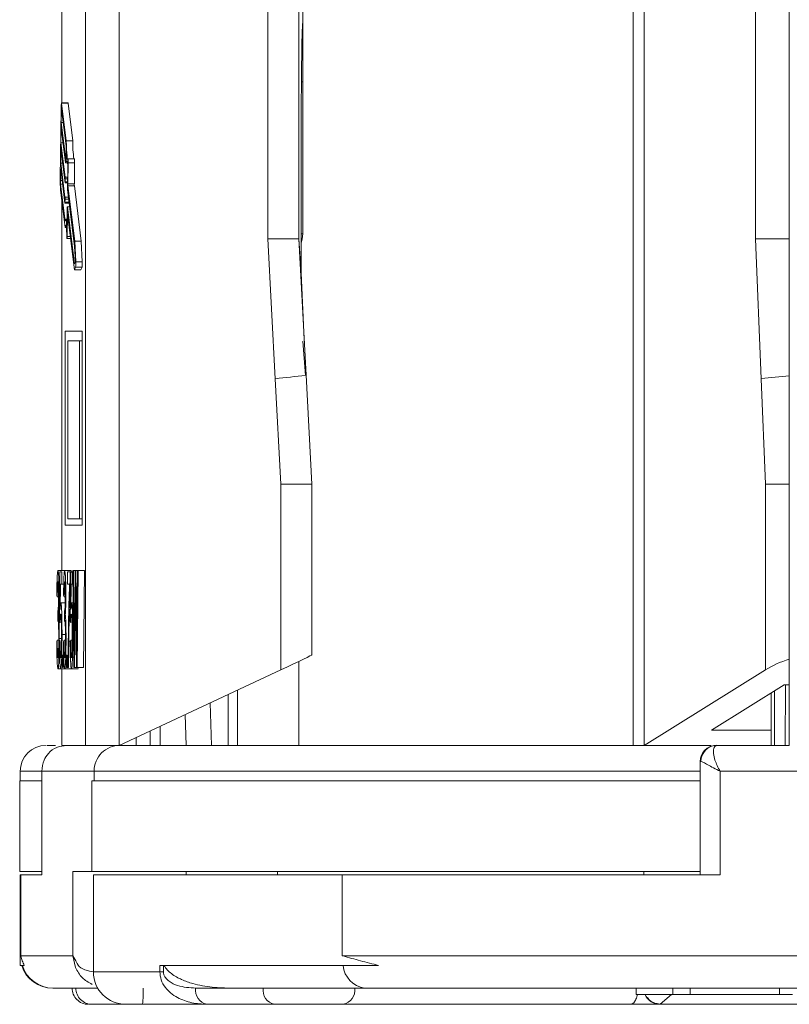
# Model space of a CAD drawing. Header units: millimetres. Extents: x 8853 to 11418, y 45 to 1005.
# Tile 3 of 256: x 9250 to 9274, y 263 to 294. Entities that reach past the tile are written whole.
import ezdxf

# ---------------------------------------------------------------- set-up
doc = ezdxf.new("R2010")
doc.units = ezdxf.units.MM

msp = doc.modelspace()

# ---------------------------------------------------------------- linework, layer by layer
at = {"color": 7, "linetype": 'Continuous', "lineweight": 15}
for p, q in [((9253.323, 344.529), (9253.323, 271.171)), ((9269.541, 344.529), (9269.541, 271.171)), ((9274.023, 344.039), (9274.023, 271.171)), ((9269.204, 343.982), (9269.204, 271.171)), ((9251.556, 343.615), (9251.556, 291.019)), ((9251.556, 343.61), (9251.556, 291.019)), ((9252.283, 271.171), (9252.283, 343.61)), ((9258.996, 293.138), (9258.996, 337.821)), ((9257.91, 286.82), (9257.91, 336.372)), ((9258.869, 286.82), (9258.869, 336.372)), ((9272.978, 286.82), (9272.978, 336.372)), ((9258.957, 291.57), (9258.957, 291.671)), ((9258.957, 291.57), (9258.957, 291.671)), ((9258.957, 291.671), (9258.957, 291.671)), ((9258.993, 291.671), (9258.957, 291.671)), ((9258.957, 291.57), (9258.957, 291.57)), ((9258.993, 291.671), (9258.993, 286.971)), ((9251.532, 290.824), (9251.504, 288.68)), ((9251.743, 291.019), (9251.543, 291.019)), ((9251.685, 289.688), (9251.544, 290.826)), ((9251.689, 289.849), (9251.546, 291.005)), ((9251.546, 291.005), (9251.746, 291.005)), ((9251.746, 291.005), (9251.889, 289.849)), ((9251.539, 290.766), (9251.535, 290.408)), ((9251.551, 290.766), (9251.539, 290.766)), ((9251.532, 290.23), (9251.526, 289.783)), ((9251.663, 289.173), (9251.532, 290.23)), ((9251.535, 290.408), (9251.665, 289.352)), ((9251.596, 290.408), (9251.535, 290.408)), ((9258.94, 285.772), (9258.94, 290.471)), ((9258.94, 285.772), (9258.94, 290.471)), ((9258.94, 290.471), (9258.94, 290.471)), ((9251.524, 289.605), (9251.518, 289.158)), ((9251.655, 288.548), (9251.524, 289.605)), ((9251.526, 289.783), (9251.657, 288.727)), ((9251.587, 289.783), (9251.526, 289.783)), ((9251.689, 289.849), (9251.889, 289.849)), ((9251.7, 289.352), (9251.665, 289.352)), ((9251.667, 289.293), (9251.665, 289.204)), ((9251.704, 289.293), (9251.667, 289.293)), ((9251.943, 289.288), (9251.743, 289.288)), ((9251.516, 288.979), (9251.511, 288.622)), ((9251.646, 287.923), (9251.516, 288.979)), ((9251.518, 289.158), (9251.649, 288.102)), ((9251.579, 289.158), (9251.518, 289.158)), ((9251.664, 289.171), (9251.715, 289.171)), ((9251.711, 289.204), (9251.665, 289.204)), ((9251.728, 288.398), (9251.737, 289.089)), ((9251.735, 289.087), (9251.737, 289.087)), ((9251.738, 288.519), (9251.746, 289.165)), ((9251.746, 289.165), (9251.946, 289.165)), ((9251.946, 289.165), (9251.938, 288.519)), ((9251.733, 288.727), (9251.657, 288.727)), ((9251.658, 288.668), (9251.657, 288.578)), ((9251.732, 288.668), (9251.658, 288.668)), ((9251.511, 288.622), (9251.56, 288.622)), ((9251.513, 288.504), (9251.654, 287.366)), ((9251.575, 288.504), (9251.513, 288.504)), ((9251.655, 288.546), (9251.73, 288.546)), ((9251.731, 288.578), (9251.657, 288.578)), ((9251.738, 288.519), (9251.938, 288.519)), ((9251.951, 286.75), (9251.739, 288.459)), ((9251.739, 288.459), (9251.939, 288.459)), ((9251.939, 288.459), (9252.151, 286.75)), ((9251.511, 288.325), (9251.654, 287.169)), ((9251.759, 288.102), (9251.649, 288.102)), ((9251.947, 286.583), (9251.73, 288.339)), ((9251.556, 287.965), (9251.556, 276.571)), ((9251.556, 287.958), (9251.556, 276.571)), ((9251.647, 287.921), (9251.781, 287.921)), ((9251.65, 288.042), (9251.649, 287.953)), ((9251.777, 287.953), (9251.649, 287.953)), ((9251.65, 288.042), (9251.766, 288.042)), ((9251.711, 287.082), (9251.72, 287.773)), ((9251.796, 287.805), (9251.722, 287.805)), ((9251.723, 287.803), (9251.94, 286.047)), ((9251.796, 287.803), (9251.723, 287.803)), ((9251.716, 286.89), (9251.726, 287.581)), ((9251.726, 287.581), (9251.939, 285.857)), ((9251.654, 287.169), (9251.689, 287.169)), ((9251.716, 287.424), (9251.671, 287.424)), ((9251.811, 286.89), (9251.716, 286.89)), ((9258.94, 286.971), (9258.993, 286.971)), ((9251.713, 286.825), (9251.819, 286.825)), ((9251.969, 286.109), (9251.947, 286.583)), ((9251.951, 286.75), (9251.981, 286.106)), ((9251.951, 286.75), (9252.151, 286.75)), ((9252.151, 286.75), (9252.18, 286.106)), ((9258.144, 282.496), (9257.91, 286.82)), ((9257.91, 286.82), (9258.869, 286.82)), ((9259.097, 282.604), (9258.869, 286.82)), ((9258.869, 286.82), (9258.94, 285.772)), ((9273.153, 282.496), (9272.978, 286.82)), ((9272.978, 286.82), (9274.023, 286.82)), ((9251.939, 285.857), (9251.978, 285.941)), ((9251.94, 286.047), (9251.969, 286.109)), ((9251.978, 285.941), (9252.178, 285.941)), ((9252.18, 286.106), (9251.981, 286.106)), ((9252.178, 285.941), (9252.139, 285.857)), ((9251.939, 285.857), (9252.139, 285.857)), ((9258.94, 285.772), (9259.033, 283.695)), ((9258.94, 285.772), (9258.94, 285.772)), ((9251.657, 283.971), (9252.182, 283.971)), ((9251.657, 277.971), (9251.657, 283.971)), ((9252.182, 283.971), (9252.182, 277.971)), ((9251.738, 278.171), (9251.738, 283.671)), ((9251.738, 283.671), (9252.102, 283.671)), ((9252.102, 283.671), (9252.102, 278.171)), ((9252.182, 283.671), (9252.102, 283.671)), ((9259.083, 282.601), (9258.998, 283.659)), ((9259.278, 279.237), (9259.097, 282.604)), ((9258.319, 279.237), (9258.144, 282.496)), ((9273.285, 279.237), (9273.153, 282.496)), ((9258.319, 279.237), (9258.319, 273.503)), ((9258.319, 279.237), (9259.279, 279.237)), ((9259.279, 273.969), (9259.279, 279.237)), ((9273.285, 279.237), (9273.285, 273.503)), ((9273.285, 279.237), (9274.023, 279.237)), ((9251.738, 278.171), (9252.102, 278.171)), ((9252.102, 278.171), (9252.182, 278.171)), ((9252.182, 277.971), (9251.657, 277.971)), ((9251.632, 276.571), (9251.432, 276.571)), ((9251.481, 274.994), (9251.494, 276.533)), ((9251.494, 276.533), (9251.551, 276.533)), ((9251.551, 276.533), (9251.551, 276.148)), ((9251.841, 276.571), (9251.641, 276.571)), ((9251.728, 276.148), (9251.728, 276.533)), ((9251.728, 276.533), (9251.805, 276.533)), ((9251.805, 276.533), (9251.805, 276.222)), ((9251.827, 276.533), (9251.805, 276.533)), ((9251.814, 274.994), (9251.827, 276.533)), ((9251.827, 276.533), (9251.884, 276.533)), ((9251.841, 276.571), (9251.852, 276.512)), ((9251.884, 276.533), (9251.884, 276.148)), ((9251.892, 276.533), (9251.884, 276.533)), ((9251.922, 273.571), (9251.892, 276.571)), ((9251.892, 276.571), (9251.909, 276.571)), ((9251.909, 276.571), (9251.927, 274.598)), ((9251.963, 276.571), (9251.909, 276.571)), ((9251.939, 274.524), (9251.963, 276.571)), ((9251.963, 276.571), (9251.984, 276.571)), ((9251.984, 276.571), (9252.001, 275.068)), ((9252.034, 276.571), (9251.984, 276.571)), ((9252.016, 274.61), (9252.034, 276.571)), ((9252.052, 276.571), (9252.021, 273.571)), ((9252.034, 276.571), (9252.052, 276.571)), ((9252.252, 276.571), (9252.052, 276.571)), ((9252.252, 276.571), (9252.221, 273.571)), ((9251.824, 276.222), (9251.805, 276.222)), ((9251.507, 276.148), (9251.5, 275.371)), ((9251.551, 276.148), (9251.507, 276.148)), ((9251.652, 276.148), (9251.551, 276.148)), ((9251.79, 276.148), (9251.728, 276.148)), ((9251.839, 276.148), (9251.833, 275.371)), ((9251.884, 276.148), (9251.839, 276.148)), ((9251.896, 276.148), (9251.884, 276.148)), ((9251.412, 275.764), (9251.396, 275.802)), ((9251.435, 275.764), (9251.412, 275.764)), ((9251.488, 275.809), (9251.466, 275.809)), ((9251.605, 275.802), (9251.621, 275.764)), ((9251.644, 275.764), (9251.621, 275.764)), ((9251.969, 275.816), (9251.942, 273.571)), ((9251.969, 275.816), (9251.978, 275.816)), ((9252.002, 273.571), (9251.977, 275.864)), ((9251.424, 274.994), (9251.426, 275.34)), ((9251.657, 275.571), (9251.522, 275.571)), ((9251.633, 274.994), (9251.635, 275.34)), ((9251.902, 275.571), (9251.855, 275.571)), ((9251.483, 275.214), (9251.45, 275.214)), ((9251.497, 274.956), (9251.481, 274.994)), ((9251.83, 274.956), (9251.814, 274.994)), ((9252.02, 275.068), (9252.001, 275.068)), ((9251.395, 274.379), (9251.41, 274.417)), ((9251.457, 274.417), (9251.41, 274.417)), ((9251.472, 274.474), (9251.541, 274.474)), ((9251.48, 274.379), (9251.495, 274.417)), ((9251.665, 274.6), (9251.558, 274.6)), ((9251.604, 274.379), (9251.619, 274.417)), ((9251.666, 274.417), (9251.619, 274.417)), ((9251.816, 274.387), (9251.767, 274.387)), ((9251.813, 274.379), (9251.828, 274.417)), ((9251.914, 274.417), (9251.828, 274.417)), ((9251.89, 274.6), (9251.912, 274.6)), ((9251.94, 274.598), (9251.927, 274.598)), ((9251.548, 273.897), (9251.573, 273.897)), ((9251.573, 273.571), (9251.573, 273.956)), ((9251.573, 273.956), (9251.588, 273.956)), ((9251.588, 273.956), (9251.588, 273.571)), ((9251.697, 273.571), (9251.697, 273.956)), ((9251.697, 273.956), (9251.712, 273.956)), ((9251.712, 273.956), (9251.712, 273.571)), ((9251.919, 273.897), (9251.881, 273.897)), ((9258.876, 271.171), (9258.876, 273.766)), ((9251.518, 273.533), (9251.432, 273.533)), ((9251.641, 273.533), (9251.518, 273.533)), ((9251.556, 273.533), (9251.556, 271.171)), ((9251.556, 273.533), (9251.556, 271.171)), ((9251.588, 273.571), (9251.573, 273.571)), ((9251.841, 273.533), (9251.641, 273.533)), ((9251.712, 273.571), (9251.697, 273.571)), ((9251.712, 273.571), (9251.746, 273.571)), ((9251.762, 273.571), (9251.746, 273.571)), ((9252.05, 273.533), (9251.85, 273.533)), ((9251.942, 273.571), (9251.922, 273.571)), ((9252.002, 273.571), (9251.942, 273.571)), ((9252.021, 273.571), (9252.002, 273.571)), ((9252.221, 273.571), (9252.021, 273.571)), ((9253.323, 271.171), (9258.319, 273.503)), ((9269.541, 271.171), (9273.285, 273.503)), ((9256.979, 271.171), (9256.976, 272.876)), ((9273.862, 273.036), (9271.616, 271.638)), ((9273.566, 272.852), (9273.563, 271.171)), ((9274.023, 273.036), (9273.862, 273.036)), ((9273.9, 271.171), (9273.904, 273.036)), ((9256.688, 272.742), (9256.691, 271.171)), ((9273.467, 272.79), (9273.467, 271.171)), ((9256.179, 271.171), (9256.134, 272.483)), ((9255.39, 271.171), (9255.357, 272.121)), ((9254.59, 271.171), (9254.59, 271.763)), ((9271.616, 271.638), (9273.467, 271.638)), ((9253.851, 271.171), (9253.851, 271.418)), ((9254.285, 271.62), (9254.285, 271.171)), ((9252.283, 271.171), (9251.556, 271.171)), ((9251.556, 271.171), (9251.556, 271.171)), ((9252.283, 271.171), (9252.612, 271.171)), ((9252.612, 271.171), (9253.347, 271.171)), ((9271.789, 271.171), (9274.023, 271.171)), ((9271.269, 270.671), (9271.269, 267.171)), ((9271.295, 270.671), (9271.269, 270.671)), ((9250.265, 270.371), (9250.265, 270.071)), ((9250.265, 270.371), (9250.938, 270.371)), ((9250.938, 270.396), (9250.938, 267.171)), ((9250.939, 270.371), (9252.547, 270.371)), ((9250.939, 267.171), (9250.939, 270.371)), ((9252.547, 270.371), (9252.547, 270.071)), ((9252.547, 270.371), (9271.269, 270.371)), ((9271.884, 270.371), (9300.6, 270.371)), ((9271.884, 267.171), (9271.884, 270.371)), ((9250.25, 270.071), (9250.25, 267.271)), ((9250.938, 270.071), (9250.25, 270.071)), ((9252.479, 270.071), (9252.479, 267.271)), ((9271.269, 270.071), (9252.479, 270.071)), ((9250.25, 267.271), (9250.938, 267.271)), ((9250.265, 267.171), (9250.265, 264.371)), ((9250.286, 267.171), (9250.265, 267.171)), ((9250.286, 264.671), (9250.286, 267.171)), ((9250.286, 267.171), (9250.939, 267.171)), ((9251.894, 267.271), (9251.894, 264.671)), ((9252.479, 267.271), (9251.894, 267.271)), ((9252.479, 267.271), (9271.269, 267.271)), ((9252.527, 267.171), (9252.527, 264.171)), ((9260.21, 267.171), (9252.527, 267.171)), ((9255.389, 267.171), (9255.389, 267.271)), ((9258.212, 267.271), (9258.212, 267.171)), ((9260.21, 264.671), (9260.21, 267.171)), ((9260.21, 267.171), (9271.884, 267.171)), ((9269.527, 267.271), (9269.527, 267.171)), ((9251.894, 264.671), (9250.286, 264.671)), ((9251.894, 264.671), (9251.985, 264.518)), ((9251.974, 264.31), (9251.894, 264.671)), ((9288.926, 264.671), (9260.21, 264.671)), ((9250.265, 264.371), (9250.393, 264.371)), ((9254.578, 264.371), (9261.336, 264.371)), ((9254.578, 264.171), (9254.578, 264.371)), ((9254.69, 264.171), (9254.69, 264.371)), ((9252.527, 264.171), (9254.578, 264.171)), ((9254.69, 264.171), (9254.578, 264.171)), ((9251.285, 263.671), (9252.661, 263.671)), ((9256.807, 263.671), (9255.684, 263.671)), ((9260.903, 263.671), (9290.425, 263.671)), ((9269.297, 263.671), (9269.297, 263.471)), ((9269.297, 263.471), (9270.421, 263.471)), ((9270.035, 263.18), (9270.385, 263.471)), ((9270.421, 263.671), (9270.421, 263.471)), ((9270.421, 263.471), (9270.961, 263.471)), ((9270.961, 263.671), (9270.961, 263.471)), ((9270.961, 263.471), (9273.724, 263.471)), ((9273.724, 263.671), (9273.724, 263.471)), ((9273.724, 263.471), (9274.124, 263.471)), ((9256.03, 263.171), (9258.118, 263.171)), ((9260.239, 263.171), (9269.13, 263.171)), ((9269.13, 263.171), (9270.027, 263.171)), ((9270.031, 263.171), (9269.94, 263.18)), ((9285.019, 263.171), (9270.031, 263.171)), ((9285.022, 263.18), (9270.035, 263.18))]:
    msp.add_line(p, q, dxfattribs=at)
at = {"color": 7, "linetype": 'Continuous', "lineweight": 15, "flags": 128}
for points in [[(9251.532, 290.824), (9251.533, 290.875), (9251.534, 290.92), (9251.536, 290.958), (9251.538, 290.988), (9251.54, 291.008), (9251.542, 291.018), (9251.544, 291.017), (9251.546, 291.005)], [(9251.544, 290.826), (9251.543, 290.83), (9251.543, 290.83), (9251.542, 290.827), (9251.541, 290.82), (9251.541, 290.81), (9251.54, 290.798), (9251.54, 290.783), (9251.539, 290.766)], [(9251.743, 291.019), (9251.744, 291.017), (9251.746, 291.005)], [(9251.742, 289.287), (9251.735, 289.275), (9251.727, 289.289), (9251.72, 289.327), (9251.713, 289.389), (9251.706, 289.473), (9251.7, 289.58), (9251.694, 289.706), (9251.689, 289.849)], [(9251.665, 289.204), (9251.665, 289.195), (9251.665, 289.188), (9251.665, 289.181), (9251.664, 289.176), (9251.664, 289.173), (9251.664, 289.171), (9251.663, 289.171), (9251.663, 289.173)], [(9251.657, 288.578), (9251.657, 288.57), (9251.657, 288.562), (9251.656, 288.556), (9251.656, 288.551), (9251.656, 288.548), (9251.655, 288.546), (9251.655, 288.546), (9251.655, 288.548)], [(9251.649, 287.953), (9251.649, 287.945), (9251.649, 287.937), (9251.648, 287.931), (9251.648, 287.926), (9251.648, 287.922), (9251.647, 287.921), (9251.647, 287.921), (9251.646, 287.923)], [(9251.72, 287.773), (9251.72, 287.781), (9251.72, 287.789), (9251.721, 287.795), (9251.721, 287.8), (9251.721, 287.804), (9251.722, 287.805), (9251.722, 287.805), (9251.723, 287.803)], [(9251.654, 287.366), (9251.662, 287.405), (9251.669, 287.423), (9251.677, 287.418), (9251.684, 287.392), (9251.691, 287.345), (9251.698, 287.277), (9251.705, 287.189), (9251.711, 287.082)], [(9251.654, 287.169), (9251.661, 287.214), (9251.669, 287.234), (9251.677, 287.23), (9251.684, 287.2), (9251.691, 287.146), (9251.698, 287.069), (9251.704, 286.97), (9251.71, 286.851)], [(9251.716, 286.89), (9251.716, 286.868), (9251.715, 286.85), (9251.715, 286.836), (9251.714, 286.828), (9251.713, 286.825), (9251.712, 286.828), (9251.711, 286.837), (9251.71, 286.851)], [(9258.993, 286.971), (9258.977, 286.815), (9258.94, 286.687)]]:
    msp.add_lwpolyline(points, dxfattribs=at)
at = {"color": 7, "linetype": 'Continuous', "lineweight": 15}
for centre, radius, start, end in [((9253.814, 289.573), 2.132, 176.8951, 193.1267), ((9254.993, 289.777), 3.105, 178.6833, 189.0716), ((9251.009, 289.309), 0.658, 358.5946, 3.7561), ((9251.115, 289.205), 0.633, 356.3705, 7.4686), ((9251.177, 289.204), 0.77, 357.0931, 6.2641), ((9255.45, 288.584), 3.947, 178.5946, 183.7561), ((9251.001, 288.684), 0.658, 358.5946, 3.7561), ((9252.826, 288.59), 1.316, 178.5946, 183.7561), ((9252.386, 288.382), 0.658, 178.5946, 183.7561), ((9252.396, 288.502), 0.658, 178.5946, 183.7561), ((9252.595, 288.502), 0.658, 178.5946, 183.7561), ((9250.992, 288.059), 0.658, 358.5946, 3.7561), ((9250.753, 286.04), 1.229, 355.4091, 3.081), ((9250.953, 286.04), 1.229, 355.4091, 3.081), ((9250.807, 352.375), 70.262, 275.99356, 276.76463), ((9274.775, 270.612), 11.994, 93.5929, 97.7691), ((9251.065, 270.371), 0.8, 90, 180), ((9253.347, 270.372), 0.8, 90.0234, 180.0234), ((9271.769, 270.671), 0.5, 90, 180), ((9271.792, 270.675), 0.497, 90.3805, 180.3755), ((9251.265, 264.671), 1, 197.4576, 270), ((9251.285, 264.671), 0.999, 197.4273, 269.9857), ((9261.017, 264.441), 0.779, 185.1664, 261.5314), ((9253.527, 264.171), 1, 180, 270), ((9252.369, 263.671), 0.5, 179.9766, 269.9766), ((9252.485, 263.671), 0.5, 179.9766, 269.9766), ((9250.955, 263.546), 3.113, 353.0767, 2.2978), ((9256.124, 263.606), 0.445, 171.5976, 257.8216), ((9258.212, 263.606), 0.445, 171.5976, 257.8216), ((9260.156, 263.611), 0.448, 280.7016, 7.6968), ((9270.027, 263.671), 0.5, 203.5782, 270), ((9270.031, 263.671), 0.5, 203.5573, 259.5021), ((9270.023, 263.18), 0.0115, 312.4836, 0.5417)]:
    msp.add_arc(centre, radius, start, end, dxfattribs=at)
for centre, major_axis, ratio, start_param, end_param in [((9258.279, 273.503), (1, 0.466), 0.015473, 4.745576, 6.316372), ((9273.948, 273.503), (0.995, 0.379), 0.272843, 1.391698, 2.191949)]:
    msp.add_ellipse(centre, major_axis=major_axis, ratio=ratio, start_param=start_param, end_param=end_param, dxfattribs=at)
for points, knots in [([(9258.957, 291.671), (9258.957, 291.908), (9258.959, 292.382), (9258.97, 292.981), (9258.982, 293.381), (9258.992, 293.51), (9258.996, 293.423), (9258.996, 293.21), (9258.996, 293.138)], [0, 0, 0, 0, 0.1816812, 0.3632569, 0.5448087, 0.7262428, 0.9076086, 1, 1, 1, 1]), ([(9258.996, 293.138), (9258.996, 293.079), (9258.996, 292.901), (9258.993, 292.374), (9258.993, 291.906), (9258.993, 291.671)], [0, 0, 0, 0, 0.196849, 0.598262, 1, 1, 1, 1]), ([(9258.94, 290.471), (9258.94, 290.574), (9258.941, 290.784), (9258.946, 291.181), (9258.952, 291.415), (9258.957, 291.57)], [0, 0, 0, 0, 0.24534, 0.499904, 1, 1, 1, 1]), ([(9251.396, 275.802), (9251.398, 275.934), (9251.4, 276.155), (9251.409, 276.396), (9251.418, 276.531), (9251.426, 276.569), (9251.431, 276.571), (9251.432, 276.571)], [0, 0, 0, 0, 0.317224, 0.527348, 0.737548, 0.948132, 1, 1, 1, 1]), ([(9251.432, 276.571), (9251.437, 276.556), (9251.446, 276.531), (9251.457, 276.362), (9251.463, 276.155), (9251.466, 275.958), (9251.466, 275.843), (9251.466, 275.809)], [0, 0, 0, 0, 0.31604, 0.521255, 0.727841, 0.918246, 1, 1, 1, 1]), ([(9251.605, 275.802), (9251.607, 275.934), (9251.609, 276.155), (9251.618, 276.396), (9251.627, 276.531), (9251.635, 276.569), (9251.64, 276.571), (9251.641, 276.571)], [0, 0, 0, 0, 0.317224, 0.527348, 0.737548, 0.948132, 1, 1, 1, 1]), ([(9251.641, 276.571), (9251.646, 276.556), (9251.655, 276.531), (9251.666, 276.362), (9251.672, 276.155), (9251.675, 275.958), (9251.675, 275.843), (9251.675, 275.809)], [0, 0, 0, 0, 0.31604, 0.5212545, 0.7278413, 0.9182464, 1, 1, 1, 1]), ([(9251.432, 276.225), (9251.429, 276.219), (9251.425, 276.209), (9251.419, 276.12), (9251.414, 275.988), (9251.412, 275.86), (9251.412, 275.778), (9251.412, 275.764)], [0, 0, 0, 0, 0.2684702, 0.4689954, 0.6698557, 0.9402887, 1, 1, 1, 1]), ([(9251.451, 275.796), (9251.45, 275.853), (9251.45, 275.963), (9251.446, 276.093), (9251.442, 276.182), (9251.437, 276.22), (9251.433, 276.224), (9251.432, 276.225)], [0, 0, 0, 0, 0.241872, 0.466389, 0.6563, 0.86642, 1, 1, 1, 1]), ([(9251.641, 276.225), (9251.638, 276.219), (9251.634, 276.209), (9251.628, 276.12), (9251.623, 275.988), (9251.622, 275.86), (9251.621, 275.778), (9251.621, 275.764)], [0, 0, 0, 0, 0.26847, 0.468995, 0.669856, 0.940289, 1, 1, 1, 1]), ([(9251.66, 275.796), (9251.659, 275.853), (9251.659, 275.963), (9251.655, 276.093), (9251.651, 276.182), (9251.646, 276.22), (9251.642, 276.224), (9251.641, 276.225)], [0, 0, 0, 0, 0.2418719, 0.4663893, 0.6562999, 0.8664205, 1, 1, 1, 1]), ([(9251.805, 276.222), (9251.803, 276.17), (9251.8, 276.068), (9251.794, 275.846), (9251.786, 275.553), (9251.779, 275.183), (9251.772, 274.794), (9251.769, 274.523), (9251.767, 274.387)], [0, 0, 0, 0, 0.096269, 0.192865, 0.391303, 0.591, 0.794748, 1, 1, 1, 1]), ([(9251.969, 275.816), (9251.969, 275.849), (9251.97, 275.914), (9251.971, 276.012), (9251.972, 276.11), (9251.973, 276.176), (9251.973, 276.209)], [0, 0, 0, 0, 0.249999, 0.499998, 0.749995, 1, 1, 1, 1]), ([(9251.973, 276.209), (9251.973, 276.193), (9251.974, 276.161), (9251.975, 276.096), (9251.975, 276.023), (9251.976, 275.94), (9251.977, 275.889), (9251.977, 275.864)], [0, 0, 0, 0, 0.139865, 0.279703, 0.559326, 0.779667, 1, 1, 1, 1]), ([(9251.746, 273.571), (9251.747, 273.705), (9251.748, 274.094), (9251.755, 274.71), (9251.768, 275.459), (9251.782, 275.901), (9251.79, 276.148)], [0, 0, 0, 0, 0.1412211, 0.4124734, 0.6714558, 1, 1, 1, 1]), ([(9251.428, 275.336), (9251.432, 275.347), (9251.438, 275.363), (9251.445, 275.457), (9251.448, 275.554), (9251.45, 275.67), (9251.451, 275.753), (9251.451, 275.796)], [0, 0, 0, 0, 0.355638, 0.546568, 0.693978, 0.841492, 1, 1, 1, 1]), ([(9251.466, 275.809), (9251.466, 275.741), (9251.465, 275.593), (9251.461, 275.399), (9251.455, 275.277), (9251.451, 275.23), (9251.45, 275.214)], [0, 0, 0, 0, 0.263792, 0.581099, 0.854542, 1, 1, 1, 1]), ([(9251.637, 275.336), (9251.641, 275.347), (9251.647, 275.363), (9251.654, 275.457), (9251.657, 275.554), (9251.659, 275.67), (9251.66, 275.753), (9251.66, 275.796)], [0, 0, 0, 0, 0.355638, 0.546568, 0.693978, 0.841492, 1, 1, 1, 1]), ([(9251.675, 275.809), (9251.675, 275.741), (9251.674, 275.593), (9251.67, 275.399), (9251.664, 275.277), (9251.66, 275.23), (9251.659, 275.214)], [0, 0, 0, 0, 0.2637922, 0.5810993, 0.8545416, 1, 1, 1, 1]), ([(9251.426, 275.34), (9251.426, 275.34), (9251.426, 275.339), (9251.427, 275.338), (9251.427, 275.337), (9251.428, 275.336), (9251.428, 275.336)], [0, 0, 0, 0, 0.250087, 0.500185, 0.75003, 1, 1, 1, 1]), ([(9251.5, 275.371), (9251.501, 275.391), (9251.504, 275.43), (9251.507, 275.486), (9251.512, 275.536), (9251.517, 275.562), (9251.52, 275.57), (9251.521, 275.571), (9251.522, 275.571)], [0, 0, 0, 0, 0.1682768, 0.3375977, 0.5743874, 0.8180629, 0.9087982, 1, 1, 1, 1]), ([(9251.522, 275.571), (9251.527, 275.56), (9251.535, 275.539), (9251.545, 275.364), (9251.553, 275.136), (9251.557, 274.867), (9251.557, 274.681), (9251.558, 274.6)], [0, 0, 0, 0, 0.230657, 0.42536, 0.619117, 0.832995, 1, 1, 1, 1]), ([(9251.635, 275.34), (9251.635, 275.34), (9251.635, 275.339), (9251.636, 275.338), (9251.636, 275.337), (9251.637, 275.336), (9251.637, 275.336)], [0, 0, 0, 0, 0.250087, 0.500185, 0.75003, 1, 1, 1, 1]), ([(9251.833, 275.371), (9251.834, 275.391), (9251.836, 275.43), (9251.84, 275.486), (9251.845, 275.536), (9251.849, 275.562), (9251.853, 275.57), (9251.854, 275.571), (9251.855, 275.571)], [0, 0, 0, 0, 0.168277, 0.337598, 0.574387, 0.818063, 0.908798, 1, 1, 1, 1]), ([(9251.855, 275.571), (9251.859, 275.56), (9251.868, 275.539), (9251.878, 275.364), (9251.886, 275.136), (9251.89, 274.867), (9251.89, 274.681), (9251.89, 274.6)], [0, 0, 0, 0, 0.230657, 0.42536, 0.619117, 0.832995, 1, 1, 1, 1]), ([(9251.434, 275.035), (9251.433, 275.035), (9251.432, 275.034), (9251.43, 275.028), (9251.429, 275.021), (9251.427, 275.013), (9251.426, 275.004), (9251.425, 274.998), (9251.424, 274.994)], [0, 0, 0, 0, 0.197787, 0.396403, 0.546954, 0.697654, 0.848787, 1, 1, 1, 1]), ([(9251.457, 274.477), (9251.457, 274.545), (9251.456, 274.672), (9251.452, 274.837), (9251.447, 274.958), (9251.441, 275.027), (9251.436, 275.033), (9251.434, 275.035)], [0, 0, 0, 0, 0.2283025, 0.4283763, 0.6283159, 0.8322006, 1, 1, 1, 1]), ([(9251.45, 275.214), (9251.454, 275.181), (9251.461, 275.119), (9251.468, 274.912), (9251.472, 274.689), (9251.472, 274.543), (9251.472, 274.474)], [0, 0, 0, 0, 0.300181, 0.56656, 0.794468, 1, 1, 1, 1]), ([(9251.518, 275.225), (9251.516, 275.223), (9251.512, 275.22), (9251.507, 275.185), (9251.503, 275.121), (9251.5, 275.058), (9251.498, 275), (9251.497, 274.971), (9251.497, 274.956)], [0, 0, 0, 0, 0.215669, 0.438311, 0.626337, 0.821904, 0.910592, 1, 1, 1, 1]), ([(9251.542, 274.577), (9251.542, 274.673), (9251.541, 274.829), (9251.537, 275.025), (9251.532, 275.147), (9251.525, 275.215), (9251.52, 275.222), (9251.518, 275.225)], [0, 0, 0, 0, 0.283054, 0.463078, 0.644303, 0.80492, 1, 1, 1, 1]), ([(9251.643, 275.035), (9251.642, 275.035), (9251.641, 275.034), (9251.639, 275.028), (9251.638, 275.021), (9251.636, 275.013), (9251.635, 275.004), (9251.634, 274.998), (9251.633, 274.994)], [0, 0, 0, 0, 0.197787, 0.396403, 0.546954, 0.697654, 0.848787, 1, 1, 1, 1]), ([(9251.666, 274.477), (9251.666, 274.545), (9251.665, 274.672), (9251.661, 274.837), (9251.656, 274.958), (9251.65, 275.027), (9251.645, 275.033), (9251.643, 275.035)], [0, 0, 0, 0, 0.2283025, 0.4283763, 0.6283159, 0.8322006, 1, 1, 1, 1]), ([(9251.659, 275.214), (9251.663, 275.181), (9251.67, 275.119), (9251.677, 274.912), (9251.681, 274.689), (9251.681, 274.543), (9251.681, 274.474)], [0, 0, 0, 0, 0.300181, 0.56656, 0.794468, 1, 1, 1, 1]), ([(9251.851, 275.225), (9251.849, 275.223), (9251.845, 275.22), (9251.84, 275.185), (9251.836, 275.121), (9251.833, 275.058), (9251.831, 275), (9251.83, 274.971), (9251.83, 274.956)], [0, 0, 0, 0, 0.215669, 0.438311, 0.626337, 0.821904, 0.910592, 1, 1, 1, 1]), ([(9251.875, 274.577), (9251.875, 274.673), (9251.874, 274.829), (9251.87, 275.025), (9251.865, 275.147), (9251.858, 275.215), (9251.853, 275.222), (9251.851, 275.225)], [0, 0, 0, 0, 0.283054, 0.463078, 0.644303, 0.80492, 1, 1, 1, 1]), ([(9252.001, 275.068), (9252.002, 275.004), (9252.003, 274.874), (9252.005, 274.631), (9252.008, 274.337), (9252.01, 274.106), (9252.011, 273.991)], [0, 0, 0, 0, 0.181184, 0.362387, 0.681107, 1, 1, 1, 1]), ([(9251.432, 273.533), (9251.427, 273.546), (9251.417, 273.568), (9251.406, 273.76), (9251.398, 273.998), (9251.395, 274.221), (9251.395, 274.35), (9251.395, 274.379)], [0, 0, 0, 0, 0.292815, 0.505239, 0.717268, 0.937249, 1, 1, 1, 1]), ([(9251.41, 274.417), (9251.411, 274.325), (9251.413, 274.179), (9251.417, 274.008), (9251.423, 273.911), (9251.429, 273.881), (9251.432, 273.879), (9251.433, 273.879)], [0, 0, 0, 0, 0.333295, 0.521794, 0.711762, 0.930457, 1, 1, 1, 1]), ([(9251.472, 274.474), (9251.472, 274.35), (9251.471, 274.122), (9251.463, 273.841), (9251.453, 273.641), (9251.442, 273.544), (9251.435, 273.536), (9251.432, 273.533)], [0, 0, 0, 0, 0.241575, 0.445869, 0.649502, 0.861689, 1, 1, 1, 1]), ([(9251.433, 273.879), (9251.436, 273.883), (9251.441, 273.892), (9251.448, 273.981), (9251.453, 274.116), (9251.456, 274.287), (9251.457, 274.414), (9251.457, 274.477)], [0, 0, 0, 0, 0.2144126, 0.4057264, 0.5971115, 0.8009464, 1, 1, 1, 1]), ([(9251.518, 273.533), (9251.512, 273.544), (9251.503, 273.564), (9251.491, 273.743), (9251.484, 273.966), (9251.481, 274.192), (9251.48, 274.334), (9251.48, 274.379)], [0, 0, 0, 0, 0.2912765, 0.4916078, 0.6916926, 0.9016572, 1, 1, 1, 1]), ([(9251.495, 274.417), (9251.496, 274.332), (9251.497, 274.19), (9251.502, 274.02), (9251.507, 273.922), (9251.513, 273.883), (9251.516, 273.88), (9251.518, 273.879)], [0, 0, 0, 0, 0.306815, 0.504842, 0.704528, 0.881597, 1, 1, 1, 1]), ([(9251.518, 273.879), (9251.52, 273.884), (9251.525, 273.893), (9251.532, 273.979), (9251.537, 274.11), (9251.541, 274.311), (9251.542, 274.476), (9251.542, 274.577)], [0, 0, 0, 0, 0.194014, 0.361632, 0.529195, 0.708774, 1, 1, 1, 1]), ([(9251.548, 273.897), (9251.549, 273.924), (9251.551, 273.977), (9251.553, 274.087), (9251.556, 274.231), (9251.557, 274.38), (9251.557, 274.504), (9251.558, 274.568), (9251.558, 274.6)], [0, 0, 0, 0, 0.132054, 0.265071, 0.502381, 0.746335, 0.872818, 1, 1, 1, 1]), ([(9251.641, 273.533), (9251.636, 273.546), (9251.626, 273.568), (9251.615, 273.76), (9251.607, 273.998), (9251.604, 274.221), (9251.604, 274.35), (9251.604, 274.379)], [0, 0, 0, 0, 0.292815, 0.5052387, 0.7172681, 0.9372488, 1, 1, 1, 1]), ([(9251.619, 274.417), (9251.62, 274.325), (9251.622, 274.179), (9251.626, 274.008), (9251.632, 273.911), (9251.638, 273.881), (9251.641, 273.879), (9251.642, 273.879)], [0, 0, 0, 0, 0.333295, 0.521794, 0.711762, 0.930457, 1, 1, 1, 1]), ([(9251.681, 274.474), (9251.681, 274.35), (9251.68, 274.122), (9251.672, 273.841), (9251.662, 273.641), (9251.651, 273.544), (9251.644, 273.536), (9251.641, 273.533)], [0, 0, 0, 0, 0.241575, 0.445869, 0.649502, 0.861689, 1, 1, 1, 1]), ([(9251.642, 273.879), (9251.645, 273.883), (9251.65, 273.892), (9251.657, 273.981), (9251.662, 274.116), (9251.665, 274.287), (9251.666, 274.414), (9251.666, 274.477)], [0, 0, 0, 0, 0.2144126, 0.4057264, 0.5971115, 0.8009464, 1, 1, 1, 1]), ([(9251.767, 274.387), (9251.766, 274.322), (9251.765, 274.193), (9251.764, 273.992), (9251.762, 273.784), (9251.762, 273.642), (9251.762, 273.571)], [0, 0, 0, 0, 0.241668, 0.483902, 0.741663, 1, 1, 1, 1]), ([(9251.85, 273.533), (9251.845, 273.544), (9251.836, 273.564), (9251.824, 273.743), (9251.817, 273.966), (9251.814, 274.192), (9251.813, 274.334), (9251.813, 274.379)], [0, 0, 0, 0, 0.291276, 0.491608, 0.691693, 0.901657, 1, 1, 1, 1]), ([(9251.828, 274.417), (9251.829, 274.332), (9251.83, 274.19), (9251.835, 274.02), (9251.84, 273.922), (9251.846, 273.883), (9251.849, 273.88), (9251.85, 273.879)], [0, 0, 0, 0, 0.306815, 0.504842, 0.704528, 0.881597, 1, 1, 1, 1]), ([(9251.85, 273.879), (9251.853, 273.884), (9251.858, 273.893), (9251.865, 273.979), (9251.87, 274.11), (9251.874, 274.311), (9251.875, 274.476), (9251.875, 274.577)], [0, 0, 0, 0, 0.194014, 0.361632, 0.529195, 0.708774, 1, 1, 1, 1]), ([(9251.89, 274.6), (9251.89, 274.567), (9251.89, 274.5), (9251.89, 274.402), (9251.889, 274.305), (9251.888, 274.187), (9251.885, 274.045), (9251.883, 273.947), (9251.881, 273.897)], [0, 0, 0, 0, 0.132783, 0.26612, 0.393983, 0.522764, 0.757899, 1, 1, 1, 1]), ([(9251.927, 274.598), (9251.928, 274.533), (9251.929, 274.434), (9251.93, 274.3), (9251.931, 274.197), (9251.932, 274.094), (9251.933, 274.025), (9251.933, 273.991)], [0, 0, 0, 0, 0.3211144, 0.4908357, 0.660557, 0.8302785, 1, 1, 1, 1]), ([(9251.933, 273.991), (9251.933, 274.023), (9251.934, 274.087), (9251.935, 274.208), (9251.937, 274.353), (9251.938, 274.467), (9251.939, 274.524)], [0, 0, 0, 0, 0.180188, 0.360382, 0.680191, 1, 1, 1, 1]), ([(9252.011, 273.991), (9252.011, 274.056), (9252.012, 274.156), (9252.013, 274.292), (9252.014, 274.398), (9252.015, 274.504), (9252.016, 274.574), (9252.016, 274.61)], [0, 0, 0, 0, 0.31521, 0.486407, 0.657605, 0.828802, 1, 1, 1, 1]), ([(9251.548, 273.897), (9251.547, 273.85), (9251.543, 273.753), (9251.537, 273.651), (9251.531, 273.581), (9251.526, 273.549), (9251.521, 273.535), (9251.519, 273.533), (9251.518, 273.533)], [0, 0, 0, 0, 0.211748, 0.431084, 0.605762, 0.785965, 0.89257, 1, 1, 1, 1]), ([(9251.881, 273.897), (9251.88, 273.85), (9251.876, 273.753), (9251.87, 273.651), (9251.864, 273.581), (9251.859, 273.549), (9251.854, 273.535), (9251.852, 273.533), (9251.85, 273.533)], [0, 0, 0, 0, 0.211748, 0.431084, 0.605762, 0.785965, 0.89257, 1, 1, 1, 1]), ([(9252.058, 273.548), (9252.057, 273.543), (9252.054, 273.534), (9252.052, 273.533), (9252.05, 273.533)], [0, 0, 0, 0, 0.498075, 1, 1, 1, 1]), ([(9251.702, 271.171), (9251.598, 271.158), (9251.377, 271.131), (9251.138, 270.945), (9250.968, 270.687), (9250.95, 270.488), (9250.939, 270.371)], [0, 0, 0, 0, 0.234585, 0.49913, 0.707189, 1, 1, 1, 1]), ([(9251.172, 271.171), (9251.127, 271.171), (9251.034, 271.171), (9251.25, 271.171), (9251.361, 271.171)], [0, 0, 0, 0, 0.4863, 1, 1, 1, 1]), ([(9253.347, 271.171), (9253.484, 271.171), (9253.768, 271.171), (9255.034, 271.171), (9256.469, 271.171), (9258.247, 271.171), (9261.003, 271.171), (9264.341, 271.171), (9267.257, 271.171), (9269.416, 271.171), (9270.914, 271.171), (9271.614, 271.171)], [0, 0, 0, 0, 0.1426673, 0.2938803, 0.3727227, 0.4515821, 0.612424, 0.7732659, 0.8521083, 0.9309677, 1, 1, 1, 1]), ([(9271.789, 271.171), (9271.757, 271.158), (9271.689, 271.131), (9271.67, 270.945), (9271.721, 270.687), (9271.824, 270.488), (9271.884, 270.371)], [0, 0, 0, 0, 0.2345851, 0.4991302, 0.7071887, 1, 1, 1, 1]), ([(9271.295, 270.671), (9271.318, 270.665), (9271.365, 270.651), (9271.538, 270.546), (9271.745, 270.441), (9271.884, 270.371)], [0, 0, 0, 0, 0.250684, 0.500439, 1, 1, 1, 1]), ([(9250.393, 264.371), (9250.37, 264.42), (9250.335, 264.492), (9250.304, 264.591), (9250.291, 264.642), (9250.286, 264.669), (9250.286, 264.671)], [0, 0, 0, 0, 0.489561, 0.734535, 0.979561, 1, 1, 1, 1]), ([(9261.336, 264.371), (9261.148, 264.42), (9260.867, 264.492), (9260.502, 264.591), (9260.314, 264.642), (9260.217, 264.669), (9260.21, 264.671)], [0, 0, 0, 0, 0.489561, 0.734535, 0.979561, 1, 1, 1, 1]), ([(9251.985, 264.518), (9252.01, 264.457), (9252.061, 264.332), (9252.309, 264.203), (9252.523, 264.181), (9252.62, 264.171)], [0, 0, 0, 0, 0.347314, 0.704525, 1, 1, 1, 1]), ([(9254.705, 264.371), (9254.739, 264.323), (9254.808, 264.225), (9254.99, 264.069), (9255.254, 263.922), (9255.676, 263.778), (9256.197, 263.686), (9256.603, 263.676), (9256.807, 263.671)], [0, 0, 0, 0, 0.065491, 0.133589, 0.289109, 0.448973, 0.722973, 1, 1, 1, 1]), ([(9252.486, 263.787), (9252.377, 263.849), (9252.146, 263.98), (9252.033, 264.196), (9251.974, 264.31)], [0, 0, 0, 0, 0.4724185, 1, 1, 1, 1]), ([(9256.03, 263.171), (9255.875, 263.18), (9255.565, 263.198), (9255.185, 263.334), (9254.914, 263.512), (9254.738, 263.691), (9254.605, 263.911), (9254.587, 264.087), (9254.578, 264.171)], [0, 0, 0, 0, 0.250002, 0.499232, 0.632954, 0.75004, 0.88072, 1, 1, 1, 1]), ([(9255.684, 263.671), (9255.497, 263.683), (9255.215, 263.7), (9254.901, 263.841), (9254.76, 263.97), (9254.709, 264.063), (9254.693, 264.126), (9254.691, 264.156), (9254.69, 264.171)], [0, 0, 0, 0, 0.498425, 0.748704, 0.873574, 0.94108, 0.971006, 1, 1, 1, 1]), ([(9269.13, 263.171), (9269.155, 263.177), (9269.205, 263.189), (9269.272, 263.289), (9269.315, 263.392), (9269.325, 263.461), (9269.326, 263.472)], [0, 0, 0, 0, 0.320044, 0.640752, 0.942552, 1, 1, 1, 1]), ([(9252.485, 263.171), (9252.513, 263.171), (9252.556, 263.171), (9252.757, 263.171), (9252.96, 263.171), (9253.206, 263.171), (9253.563, 263.171), (9253.855, 263.171), (9254.045, 263.171)], [0, 0, 0, 0, 0.239443, 0.369607, 0.5, 0.630164, 0.760557, 1, 1, 1, 1]), ([(9253.537, 263.171), (9253.534, 263.171), (9253.436, 263.171), (9253.789, 263.171), (9254.57, 263.171), (9255.549, 263.171), (9256.03, 263.171)], [0, 0, 0, 0, 0.012395, 0.350835, 0.681156, 1, 1, 1, 1]), ([(9258.118, 263.171), (9258.268, 263.171), (9258.5, 263.171), (9258.881, 263.171), (9259.187, 263.171), (9259.493, 263.171), (9259.869, 263.171), (9260.094, 263.171), (9260.239, 263.171)], [0, 0, 0, 0, 0.2394429, 0.3696073, 0.4999999, 0.6301644, 0.7605571, 1, 1, 1, 1]), ([(9269.64, 263.378), (9269.653, 263.359), (9269.684, 263.312), (9269.758, 263.259), (9269.874, 263.196), (9269.971, 263.186), (9270.035, 263.18)], [0, 0, 0, 0, 0.147977, 0.371539, 0.588093, 1, 1, 1, 1])]:
    msp.add_open_spline(points, degree=3, knots=knots, dxfattribs=at)
msp.add_open_spline([(9260.903, 263.671), (9260.13, 263.671), (9258.585, 263.671), (9257.4, 263.671), (9256.807, 263.671)], degree=3, dxfattribs=at)

doc.saveas('drawing.dxf')
